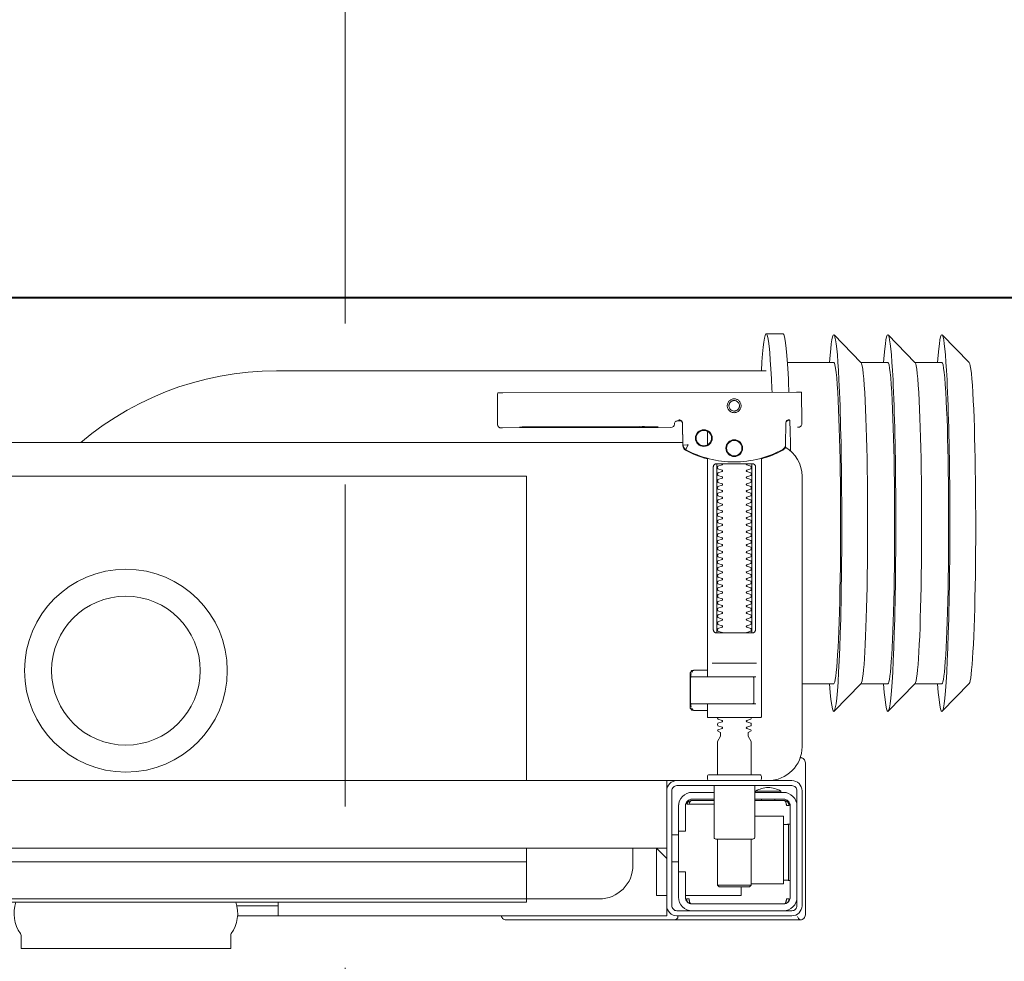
# Model space of a CAD drawing. Header units: metres. Extents: x 7408630 to 15602436, y 5561464 to 13303678.
# Tile 51 of 123: x 7414021 to 7414051, y 5563882 to 5563910. Entities that reach past the tile are written whole.
import ezdxf
from ezdxf.enums import TextEntityAlignment as Align

# ---------------------------------------------------------------- set-up
doc = ezdxf.new("R2010")
doc.units = ezdxf.units.M
doc.header["$MEASUREMENT"] = 0
doc.linetypes.add('CARKOVANA', pattern=[7.5, 5, -2.5])
doc.linetypes.add('HIDDEN2', pattern=[4.7625, 3.175, -1.5875])
for name, color, linetype, lineweight in [('!! 0_Opis_pom', 9, 'Continuous', 13), ('!! 1_OPIS POM NOWE', 140, 'Continuous', 5), ('!! 1_PROJ Sciany', 2, 'Continuous', 40), ('Granica', 112, 'Continuous', 80)]:
    doc.layers.add(name, color=color, linetype=linetype, lineweight=lineweight)
doc.layers.add('!! 1_Wyburzenia', color=252, linetype='CARKOVANA', lineweight=13, true_color=0x696969)
doc.layers.add('!!_@ wypos sanit nd', color=7, linetype='Continuous', lineweight=0, plot=False)
doc.styles.add('ARIAL', font='tahoma.ttf')

# ---------------------------------------------------------------- blocks, each defined once
blk = doc.blocks.new('99400_TOP')
for points in [[(-0.24944, 0.17326), (-0.24147, 0.18145)], [(-0.24136, 0.17331), (-0.23341, 0.17331), (-0.22548, 0.18145)], [(-0.22538, 0.17331), (-0.21743, 0.17331), (-0.2095, 0.18145)], [(-0.18941, 0.18181), (-0.19441, 0.18181)], [(-0.19567, 0.17331), (-0.20939, 0.17331)], [(-0.18941, 0.17081), (-0.04454, 0.17081), (-0.04035, 0.17071), (-0.03616, 0.17042), (-0.032, 0.16993), (-0.02786, 0.16925), (-0.02376, 0.16837), (-0.0197, 0.16731), (-0.0157, 0.16606), (-0.01176, 0.16462), (-0.00789, 0.163), (-0.0041, 0.1612), (-0.0004, 0.15923), (0.0032, 0.15708), (0.00671, 0.15478), (0.0101, 0.1523), (0.01337, 0.14968)], [(-0.19839, 0.16455), (-0.11148, 0.16437)], [(-0.19593, 0.15629), (-0.19608, 0.15629), (-0.19638, 0.15629), (-0.19593, 0.1562), (-0.19577, 0.15614), (-0.19563, 0.15605), (-0.19551, 0.15594), (-0.1954, 0.15581), (-0.19532, 0.15567), (-0.19526, 0.15551), (-0.19523, 0.15535)], [(-0.16479, 0.14865), (-0.16466, 0.1552), (-0.16464, 0.15536), (-0.1646, 0.15551), (-0.16454, 0.15566), (-0.16445, 0.15579), (-0.16435, 0.15591), (-0.16422, 0.15601), (-0.16408, 0.15609), (-0.16394, 0.15614), (-0.16348, 0.15622), (-0.1638, 0.15623), (-0.16395, 0.15623)], [(-0.172, 0.15297), (-0.172, 0.14892)], [(-0.12195, 0.15427), (-0.15195, 0.15433)], [(-0.15195, 0.15423), (-0.12195, 0.15417)], [(0.16493, 0.14968), (-0.16477, 0.14968)], [(-0.172, 0.14497), (-0.172, 0.08036)], [(-0.1852, 0.14236), (-0.1852, 0.09436)], [(-0.1748, 0.09436), (-0.1748, 0.14236)], [(-0.11847, 0.04968), (-0.11847, 0.13968), (0.11153, 0.13968), (0.11153, 0.04968)], [(-0.17342, 0.08436), (-0.18658, 0.08436)], [(-0.172, 0.0823), (-0.17167, 0.08236), (-0.1682, 0.08236), (-0.16809, 0.08236), (-0.16798, 0.08234), (-0.16789, 0.08225), (-0.16779, 0.08224), (-0.16762, 0.08223), (-0.16752, 0.08223), (-0.16741, 0.08221), (-0.1673, 0.08214), (-0.16725, 0.082), (-0.16725, 0.08174), (-0.16711, 0.08172), (-0.16701, 0.08168), (-0.16693, 0.08162), (-0.16687, 0.08148), (-0.16687, 0.07124), (-0.16691, 0.07111), (-0.16701, 0.07103), (-0.16725, 0.07098), (-0.16725, 0.07071), (-0.16728, 0.07061), (-0.16735, 0.07054), (-0.16746, 0.0705), (-0.16762, 0.07049), (-0.16775, 0.07048), (-0.16789, 0.07046), (-0.16797, 0.07039), (-0.16807, 0.07036), (-0.1682, 0.07036), (-0.17167, 0.07036), (-0.172, 0.07041)], [(-0.16829, 0.08235), (-0.16772, 0.08221), (-0.16738, 0.08176)], [(-0.18633, 0.08036), (-0.17526, 0.08036), (-0.17367, 0.08036)], [(-0.16723, 0.08135), (-0.16714, 0.08082), (-0.16713, 0.08055)], [(-0.24944, 0.07835), (-0.24147, 0.07016)], [(-0.24136, 0.07831), (-0.23341, 0.07831), (-0.22548, 0.07016)], [(-0.22538, 0.07831), (-0.21743, 0.07831), (-0.2095, 0.07016)], [(-0.2, 0.07831), (-0.20939, 0.07831)], [(-0.18633, 0.07236), (-0.1855, 0.07236), (-0.18567, 0.07246), (-0.1857, 0.07256)], [(-0.16738, 0.07096), (-0.16772, 0.07051), (-0.16829, 0.07036)], [(-0.16713, 0.07216), (-0.16714, 0.0719), (-0.16723, 0.07137)], [(-0.20001, 0.05638), (-0.19987, 0.05642), (-0.19976, 0.05645), (-0.19962, 0.05647), (-0.19948, 0.05647)], [(-0.20099, 0.05497), (-0.20099, 0.00998)], [(-0.16, 0.04668), (-0.16, 0.04968), (0.16, 0.04968), (0.16, 0.04668)], [(-0.19478, 0.04378), (-0.186, 0.04378)], [(-0.192, 0.04418), (-0.192, 0.04378)], [(-0.188, 0.04418), (-0.188, 0.04378)], [(-0.16664, 0.04268), (-0.16666, 0.04284), (-0.16669, 0.04295), (-0.16672, 0.04306), (-0.16675, 0.04316), (-0.16679, 0.04326), (-0.16683, 0.04337), (-0.16689, 0.04346), (-0.16694, 0.04355), (-0.16701, 0.04363), (-0.1671, 0.0437), (-0.16718, 0.04375), (-0.16728, 0.04378), (-0.16718, 0.04377), (-0.16708, 0.04376), (-0.16696, 0.04373), (-0.16686, 0.0437), (-0.16677, 0.04367), (-0.16666, 0.04362), (-0.16657, 0.04357), (-0.16646, 0.0435), (-0.16636, 0.04342), (-0.16627, 0.04334), (-0.16618, 0.04324), (-0.1661, 0.04314), (-0.16603, 0.04303), (-0.16597, 0.04292), (-0.16592, 0.0428), (-0.16588, 0.04268), (-0.174, 0.04268)], [(-0.174, 0.04378), (-0.16722, 0.04378)], [(-0.16, 0.03368), (-0.16, 0.04568)], [(-0.185, 0.01918), (-0.1945, 0.01918), (-0.1945, 0.03918), (-0.186, 0.03918)], [(-0.19591, 0.03679), (-0.19602, 0.03679), (-0.19616, 0.03679), (-0.19632, 0.03679), (-0.1965, 0.03679)], [(-0.185, 0.03238), (-0.185, 0.01876), (-0.1845, 0.01826), (-0.1755, 0.01826), (-0.175, 0.01876), (-0.175, 0.03238)], [(-0.1615, 0.03368), (-0.1635, 0.03368)], [(0.16, 0.02668), (0.157, 0.02968), (0.16, 0.02968), (-0.16, 0.02968), (-0.157, 0.02968), (-0.16, 0.02668)], [(-0.157, 0.02968), (-0.157, 0.01568), (-0.16, 0.01568)], [(0.10602, 0.02968), (0.10602, 0.0256), (-0.11847, 0.0256)], [(-0.1615, 0.02568), (-0.1635, 0.02568)], [(-0.1965, 0.02017), (-0.19632, 0.02017), (-0.19616, 0.02017), (-0.19602, 0.02017), (-0.19591, 0.02017)], [(-0.175, 0.01876), (-0.185, 0.01876)], [(-0.182, 0.01826), (-0.182, 0.01568), (-0.1655, 0.01568)], [(-0.16636, 0.01353), (-0.16625, 0.01364), (-0.16618, 0.01371), (-0.16612, 0.01379), (-0.16606, 0.01388), (-0.166, 0.01398), (-0.16596, 0.01407), (-0.16592, 0.01417), (-0.16589, 0.01428), (-0.16586, 0.01438), (-0.16584, 0.01449), (-0.16583, 0.01459), (-0.16583, 0.01469), (-0.16593, 0.01468), (-0.16606, 0.01468), (-0.1663, 0.01468), (-0.1664, 0.01468), (-0.16651, 0.01468), (-0.16661, 0.01468), (-0.16661, 0.01458), (-0.16662, 0.01448), (-0.16663, 0.01438), (-0.16664, 0.01428), (-0.16665, 0.01418), (-0.16667, 0.01407), (-0.1667, 0.01397), (-0.16673, 0.01387), (-0.16676, 0.01377), (-0.1668, 0.01366), (-0.16685, 0.01356), (-0.1669, 0.01347), (-0.16697, 0.01338), (-0.16704, 0.01331), (-0.16712, 0.01325), (-0.16725, 0.01318), (-0.19475, 0.01318), (-0.19493, 0.01328), (-0.19501, 0.01336), (-0.19507, 0.01344), (-0.19513, 0.01353), (-0.19518, 0.01363), (-0.19522, 0.01372), (-0.19526, 0.01383), (-0.19529, 0.01393), (-0.19532, 0.01405), (-0.19534, 0.01415), (-0.19536, 0.01425), (-0.19537, 0.01435), (-0.19538, 0.01446), (-0.19538, 0.01458), (-0.19539, 0.01468), (-0.19617, 0.01467), (-0.19616, 0.01456), (-0.19615, 0.01446), (-0.19613, 0.01435), (-0.1961, 0.01425), (-0.19607, 0.01415), (-0.19603, 0.01405), (-0.19598, 0.01395), (-0.19592, 0.01386), (-0.19586, 0.01377), (-0.19579, 0.01369), (-0.19571, 0.01361), (-0.19563, 0.01353)], [(-0.03305, 0.00968), (-0.16, 0.00968), (-0.16, 0.01268)], [(-0.045, 0.00968), (-0.045, 0.01368)], [(-0.045, 0.01268), (-0.03283, 0.01268)]]:
    blk.add_lwpolyline(points)
for points in [[(-0.19989, 0.16454), (-0.19995, 0.15554, 0.009369), (-0.19993, 0.15511), (-0.19991, 0.15494), (-0.19986, 0.15477), (-0.19978, 0.15461), (-0.19968, 0.15447), (-0.19955, 0.15435), (-0.1994, 0.15426), (-0.19924, 0.15419), (-0.19907, 0.15415), (-0.19895, 0.15414), (-0.1988, 0.15414)], [(-0.16412, 0.15607), (-0.16324, 0.15607), (-0.16303, 0.15604), (-0.16282, 0.15598), (-0.16264, 0.15587), (-0.16249, 0.15572), (-0.16236, 0.15555), (-0.16228, 0.15535), (-0.16224, 0.15515, 0.002299), (-0.16224, 0.15503, 0.40455), (-0.16124, 0.15406), (-0.11145, 0.15396), (-0.11127, 0.15396), (-0.11111, 0.15396), (-0.11099, 0.15396), (-0.11083, 0.15397), (-0.11065, 0.15401), (-0.11048, 0.15408), (-0.11033, 0.15418), (-0.1102, 0.1543), (-0.11009, 0.15445), (-0.11001, 0.15461), (-0.10996, 0.15479), (-0.10995, 0.15497), (-0.10997, 0.16396), (-0.10998, 0.16435)], [(-0.19623, 0.15644), (-0.19587, 0.15638), (-0.19555, 0.15617), (-0.19533, 0.15585), (-0.19523, 0.1555), (-0.19513, 0.14894), (-0.19513, 0.14888, 0.265347), (-0.19435, 0.14762, 0.125711), (-0.17997, 0.14391, 0.125711), (-0.16558, 0.14756, 0.26954), (-0.16479, 0.14885), (-0.16467, 0.1554), (-0.16464, 0.15562), (-0.16456, 0.15583), (-0.16444, 0.15601), (-0.16428, 0.15617), (-0.16409, 0.15628), (-0.16388, 0.15635), (-0.16368, 0.15638)], [(-0.19512, 0.14869), (-0.19511, 0.1485), (-0.19509, 0.1484), (-0.19506, 0.1483), (-0.19503, 0.1482), (-0.19498, 0.1481), (-0.19493, 0.148), (-0.19488, 0.14791), (-0.19482, 0.14782), (-0.19475, 0.14774), (-0.19467, 0.14766), (-0.1946, 0.14759), (-0.19451, 0.14753), (-0.19443, 0.14747), (-0.19434, 0.14742), (-0.19358, 0.14701), (-0.19281, 0.14663), (-0.19203, 0.14628), (-0.19124, 0.14594), (-0.19044, 0.14563), (-0.18964, 0.14534), (-0.18882, 0.14507), (-0.188, 0.14483), (-0.188, 0.06856, 0.414214), (-0.1878, 0.06836), (-0.17545, 0.06836), (-0.1722, 0.06836, 0.414214), (-0.172, 0.06856), (-0.172, 0.07236)], [(-0.172, 0.14478), (-0.17117, 0.14502), (-0.17034, 0.14528), (-0.16952, 0.14557), (-0.16871, 0.14588), (-0.16791, 0.14622), (-0.16712, 0.14657), (-0.16635, 0.14695), (-0.16558, 0.14736), (-0.16557, 0.14736, 0.269546), (-0.16479, 0.14865)], [(-0.15993, 0.04968), (-0.17248, 0.04968, 0.405519), (-0.172, 0.05018), (-0.172, 0.05088, 0.414214), (-0.1725, 0.05138), (-0.1875, 0.05138, 0.414214), (-0.188, 0.05088), (-0.188, 0.05018, 0.405519), (-0.18751, 0.04968), (-0.19, 0.04968, -0.414214), (-0.2, 0.05968), (-0.2, 0.13968, -0.266001), (-0.19506, 0.1483)], [(-0.18353, 0.09336, 0.182836), (-0.18364, 0.09345), (-0.18485, 0.09386, 0.050055), (-0.185, 0.09412), (-0.185, 0.0944, 0.050055), (-0.18485, 0.09466), (-0.18364, 0.09507, 0.719897), (-0.18364, 0.09545), (-0.18485, 0.09586, 0.050055), (-0.185, 0.09612), (-0.185, 0.0964, 0.050055), (-0.18485, 0.09666), (-0.18364, 0.09707, 0.719897), (-0.18364, 0.09745), (-0.18485, 0.09786, 0.050055), (-0.185, 0.09812), (-0.185, 0.0984, 0.050055), (-0.18485, 0.09866), (-0.18364, 0.09907, 0.719897), (-0.18364, 0.09945), (-0.18485, 0.09986, 0.050055), (-0.185, 0.10012), (-0.185, 0.1004, 0.050055), (-0.18485, 0.10066), (-0.18364, 0.10107, 0.719897), (-0.18364, 0.10145), (-0.18485, 0.10186, 0.050055), (-0.185, 0.10212), (-0.185, 0.1024, 0.050055), (-0.18485, 0.10266), (-0.18364, 0.10307, 0.719897), (-0.18364, 0.10345), (-0.18485, 0.10386, 0.050055), (-0.185, 0.10412), (-0.185, 0.1044, 0.050055), (-0.18485, 0.10466), (-0.18364, 0.10507, 0.719897), (-0.18364, 0.10545), (-0.18485, 0.10586, 0.050055), (-0.185, 0.10612), (-0.185, 0.1064, 0.050055), (-0.18485, 0.10666), (-0.18364, 0.10707, 0.719897), (-0.18364, 0.10745), (-0.18485, 0.10786, 0.050055), (-0.185, 0.10812), (-0.185, 0.1084, 0.050055), (-0.18485, 0.10866), (-0.18364, 0.10907, 0.719897), (-0.18364, 0.10945), (-0.18485, 0.10986, 0.050055), (-0.185, 0.11012), (-0.185, 0.1104, 0.050055), (-0.18485, 0.11066), (-0.18364, 0.11107, 0.719897), (-0.18364, 0.11145), (-0.18485, 0.11186, 0.050055), (-0.185, 0.11212), (-0.185, 0.1124, 0.050055), (-0.18485, 0.11266), (-0.18364, 0.11307, 0.719897), (-0.18364, 0.11345), (-0.18485, 0.11386, 0.050055), (-0.185, 0.11412), (-0.185, 0.1144, 0.050055), (-0.18485, 0.11466), (-0.18364, 0.11507, 0.719897), (-0.18364, 0.11545), (-0.18485, 0.11586, 0.050055), (-0.185, 0.11612), (-0.185, 0.1164, 0.050055), (-0.18485, 0.11666), (-0.18364, 0.11707, 0.719897), (-0.18364, 0.11745), (-0.18485, 0.11786, 0.050055), (-0.185, 0.11812), (-0.185, 0.1184, 0.050055), (-0.18485, 0.11866), (-0.18364, 0.11907, 0.719897), (-0.18364, 0.11945), (-0.18485, 0.11986, 0.050055), (-0.185, 0.12012), (-0.185, 0.1204, 0.050055), (-0.18485, 0.12066), (-0.18364, 0.12107, 0.719897), (-0.18364, 0.12145), (-0.18485, 0.12186, 0.050055), (-0.185, 0.12212), (-0.185, 0.1224, 0.050055), (-0.18485, 0.12266), (-0.18364, 0.12307, 0.719897), (-0.18364, 0.12345), (-0.18485, 0.12386, 0.050055), (-0.185, 0.12412), (-0.185, 0.1244, 0.050055), (-0.18485, 0.12466), (-0.18364, 0.12507, 0.719897), (-0.18364, 0.12545), (-0.18485, 0.12586, 0.050055), (-0.185, 0.12612), (-0.185, 0.1264, 0.050055), (-0.18485, 0.12666), (-0.18364, 0.12707, 0.719897), (-0.18364, 0.12745), (-0.18485, 0.12786, 0.050055), (-0.185, 0.12812), (-0.185, 0.1284, 0.050055), (-0.18485, 0.12866), (-0.18364, 0.12907, 0.719897), (-0.18364, 0.12945), (-0.18485, 0.12986, 0.050055), (-0.185, 0.13012), (-0.185, 0.1304, 0.050055), (-0.18485, 0.13066), (-0.18364, 0.13107, 0.719897), (-0.18364, 0.13145), (-0.18485, 0.13186, 0.050055), (-0.185, 0.13212), (-0.185, 0.1324, 0.050055), (-0.18485, 0.13266), (-0.18364, 0.13307, 0.719897), (-0.18364, 0.13345), (-0.18485, 0.13386, 0.050055), (-0.185, 0.13412), (-0.185, 0.1344, 0.050055), (-0.18485, 0.13466), (-0.18364, 0.13507, 0.719897), (-0.18364, 0.13545), (-0.18485, 0.13586, 0.050055), (-0.185, 0.13612), (-0.185, 0.1364, 0.050055), (-0.18485, 0.13666), (-0.18364, 0.13707, 0.719897), (-0.18364, 0.13745), (-0.18485, 0.13786, 0.050055), (-0.185, 0.13812), (-0.185, 0.1384, 0.050055), (-0.18485, 0.13866), (-0.18364, 0.13907, 0.719897), (-0.18364, 0.13945), (-0.18485, 0.13986, 0.050055), (-0.185, 0.14012), (-0.185, 0.1404, 0.050055), (-0.18485, 0.14066), (-0.18364, 0.14107, 0.719897), (-0.18364, 0.14145), (-0.18485, 0.14186, 0.050055), (-0.185, 0.14212), (-0.185, 0.1424, 0.050055), (-0.18485, 0.14266), (-0.18364, 0.14307, 0.474594), (-0.18353, 0.14336)], [(-0.17647, 0.14336, 0.474594), (-0.17636, 0.14307), (-0.17514, 0.14266, 0.050055), (-0.175, 0.1424), (-0.175, 0.14212, 0.050055), (-0.17514, 0.14186), (-0.17636, 0.14145, 0.719897), (-0.17636, 0.14107), (-0.17514, 0.14066, 0.050055), (-0.175, 0.1404), (-0.175, 0.14012, 0.050055), (-0.17514, 0.13986), (-0.17636, 0.13945, 0.719897), (-0.17636, 0.13907), (-0.17514, 0.13866, 0.050055), (-0.175, 0.1384), (-0.175, 0.13812, 0.050055), (-0.17514, 0.13786), (-0.17636, 0.13745, 0.719897), (-0.17636, 0.13707), (-0.17514, 0.13666, 0.050055), (-0.175, 0.1364), (-0.175, 0.13612, 0.050055), (-0.17514, 0.13586), (-0.17636, 0.13545, 0.719897), (-0.17636, 0.13507), (-0.17514, 0.13466, 0.050055), (-0.175, 0.1344), (-0.175, 0.13412, 0.050055), (-0.17514, 0.13386), (-0.17636, 0.13345, 0.719897), (-0.17636, 0.13307), (-0.17514, 0.13266, 0.050055), (-0.175, 0.1324), (-0.175, 0.13212, 0.050055), (-0.17514, 0.13186), (-0.17636, 0.13145, 0.719897), (-0.17636, 0.13107), (-0.17514, 0.13066, 0.050055), (-0.175, 0.1304), (-0.175, 0.13012, 0.050055), (-0.17514, 0.12986), (-0.17636, 0.12945, 0.719897), (-0.17636, 0.12907), (-0.17514, 0.12866, 0.050055), (-0.175, 0.1284), (-0.175, 0.12812, 0.050055), (-0.17514, 0.12786), (-0.17636, 0.12745, 0.719897), (-0.17636, 0.12707), (-0.17514, 0.12666, 0.050055), (-0.175, 0.1264), (-0.175, 0.12612, 0.050055), (-0.17514, 0.12586), (-0.17636, 0.12545, 0.719897), (-0.17636, 0.12507), (-0.17514, 0.12466, 0.050055), (-0.175, 0.1244), (-0.175, 0.12412, 0.050055), (-0.17514, 0.12386), (-0.17636, 0.12345, 0.719897), (-0.17636, 0.12307), (-0.17514, 0.12266, 0.050055), (-0.175, 0.1224), (-0.175, 0.12212, 0.050055), (-0.17514, 0.12186), (-0.17636, 0.12145, 0.719897), (-0.17636, 0.12107), (-0.17514, 0.12066, 0.050055), (-0.175, 0.1204), (-0.175, 0.12012, 0.050055), (-0.17514, 0.11986), (-0.17636, 0.11945, 0.719897), (-0.17636, 0.11907), (-0.17514, 0.11866, 0.050055), (-0.175, 0.1184), (-0.175, 0.11812, 0.050055), (-0.17514, 0.11786), (-0.17636, 0.11745, 0.719897), (-0.17636, 0.11707), (-0.17514, 0.11666, 0.050055), (-0.175, 0.1164), (-0.175, 0.11612, 0.050055), (-0.17514, 0.11586), (-0.17636, 0.11545, 0.719897), (-0.17636, 0.11507), (-0.17514, 0.11466, 0.050055), (-0.175, 0.1144), (-0.175, 0.11412, 0.050055), (-0.17514, 0.11386), (-0.17636, 0.11345, 0.719897), (-0.17636, 0.11307), (-0.17514, 0.11266, 0.050055), (-0.175, 0.1124), (-0.175, 0.11212, 0.050055), (-0.17514, 0.11186), (-0.17636, 0.11145, 0.719897), (-0.17636, 0.11107), (-0.17514, 0.11066, 0.050055), (-0.175, 0.1104), (-0.175, 0.11012, 0.050055), (-0.17514, 0.10986), (-0.17636, 0.10945, 0.719897), (-0.17636, 0.10907), (-0.17514, 0.10866, 0.050055), (-0.175, 0.1084), (-0.175, 0.10812, 0.050055), (-0.17514, 0.10786), (-0.17636, 0.10745, 0.719897), (-0.17636, 0.10707), (-0.17514, 0.10666, 0.050055), (-0.175, 0.1064), (-0.175, 0.10612, 0.050055), (-0.17514, 0.10586), (-0.17636, 0.10545, 0.719897), (-0.17636, 0.10507), (-0.17514, 0.10466, 0.050055), (-0.175, 0.1044), (-0.175, 0.10412, 0.050055), (-0.17514, 0.10386), (-0.17636, 0.10345, 0.719897), (-0.17636, 0.10307), (-0.17514, 0.10266, 0.050055), (-0.175, 0.1024), (-0.175, 0.10212, 0.050055), (-0.17514, 0.10186), (-0.17636, 0.10145, 0.719897), (-0.17636, 0.10107), (-0.17514, 0.10066, 0.050055), (-0.175, 0.1004), (-0.175, 0.10012, 0.050055), (-0.17514, 0.09986), (-0.17636, 0.09945, 0.719897), (-0.17636, 0.09907), (-0.17514, 0.09866, 0.050055), (-0.175, 0.0984), (-0.175, 0.09812, 0.050055), (-0.17514, 0.09786), (-0.17636, 0.09745, 0.719897), (-0.17636, 0.09707), (-0.17514, 0.09666, 0.050055), (-0.175, 0.0964), (-0.175, 0.09612, 0.050055), (-0.17514, 0.09586), (-0.17636, 0.09545, 0.719897), (-0.17636, 0.09507), (-0.17514, 0.09466, 0.050055), (-0.175, 0.0944), (-0.175, 0.09412, 0.050055), (-0.17514, 0.09386), (-0.17636, 0.09345, 0.182836), (-0.17647, 0.09336)], [(-0.1857, 0.08016), (-0.1857, 0.07256), (-0.1857, 0.08016), (-0.18567, 0.08026), (-0.18559, 0.08034), (-0.17695, 0.08036), (-0.16725, 0.08036, -0.414214), (-0.16705, 0.08016), (-0.16705, 0.07256, -0.414214), (-0.16725, 0.07236), (-0.18543, 0.07236), (-0.18553, 0.0724), (-0.18559, 0.07256)], [(-0.185, 0.06836), (-0.185, 0.06812, -0.050055), (-0.18485, 0.06786), (-0.18364, 0.06745, -0.719897), (-0.18364, 0.06707), (-0.18485, 0.06666, -0.050055), (-0.185, 0.0664), (-0.185, 0.06612, -0.050055), (-0.18485, 0.06586), (-0.18364, 0.06545, -0.719897), (-0.18364, 0.06507), (-0.18485, 0.06466, -0.050055), (-0.185, 0.0644), (-0.1841, 0.06388), (-0.1841, 0.06282), (-0.185, 0.06126), (-0.185, 0.05138)], [(-0.175, 0.06836), (-0.175, 0.06812, 0.050055), (-0.17514, 0.06786), (-0.17636, 0.06745, 0.719897), (-0.17636, 0.06707), (-0.17514, 0.06666, 0.050055), (-0.175, 0.0664), (-0.175, 0.06612, 0.050055), (-0.17514, 0.06586), (-0.17636, 0.06545, 0.719897), (-0.17636, 0.06507), (-0.17514, 0.06466, 0.050055), (-0.175, 0.0644), (-0.1759, 0.06388), (-0.1759, 0.06282), (-0.175, 0.06126), (-0.175, 0.05138)], [(-0.20011, 0.05634, 0.091301), (-0.20055, 0.05604, 0.198909), (-0.20099, 0.05497)], [(-0.19944, 0.0564, 0.170835), (-0.20011, 0.05634)], [(-0.18625, 0.04656, 0.119096), (-0.19, 0.04764, 0.119096), (-0.19375, 0.04656)], [(-0.186, 0.04818), (-0.186, 0.03288, 0.414214), (-0.1855, 0.03238), (-0.1745, 0.03238, 0.414214), (-0.174, 0.03288), (-0.174, 0.04818)], [(-0.1985, 0.04218, -0.414214), (-0.1945, 0.04618), (-0.18625, 0.04618), (-0.18625, 0.04656), (-0.19375, 0.04656), (-0.19375, 0.04618)], [(-0.186, 0.04418), (-0.1945, 0.04418, 0.414214), (-0.1965, 0.04218), (-0.1965, 0.01518, 0.414214), (-0.1945, 0.01318), (-0.1675, 0.01318, 0.414214), (-0.1655, 0.01518), (-0.1655, 0.02268), (-0.1635, 0.02268), (-0.1635, 0.04218)], [(-0.174, 0.04618), (-0.1675, 0.04618, -0.414214), (-0.1635, 0.04218), (-0.16353, 0.04268)], [(-0.1635, 0.03468), (-0.1655, 0.03468), (-0.1655, 0.04218, 0.414214), (-0.1675, 0.04418), (-0.174, 0.04418)], [(-0.1945, 0.02025), (-0.19515, 0.02024), (-0.19542, 0.02024), (-0.1956, 0.02024), (-0.19567, 0.02024, 0.116465), (-0.19589, 0.02018), (-0.19601, 0.02013), (-0.19601, 0.03683), (-0.19589, 0.03678, 0.116465), (-0.19567, 0.03672), (-0.19542, 0.03672), (-0.19515, 0.03672), (-0.1945, 0.03671)], [(-0.15, 0.02968), (-0.15, 0.02468, 0.414214), (-0.14, 0.01468), (-0.11847, 0.01468), (-0.11847, 0.02968)], [(-0.1675, 0.01118, 0.414214), (-0.1635, 0.01518), (-0.1635, 0.02268)], [(-0.1985, 0.01518, 0.414214), (-0.1945, 0.01118)], [(-0.04, 0.01368), (-0.03255, 0.01368, 0.236962), (-0.03118, 0.00443, -0.154353), (-0.031, 0.00386), (-0.031, 0), (0.031, 0), (0.031, 0.00386, -0.154353), (0.03118, 0.00443, 0.236962), (0.03256, 0.01368), (0.04, 0.01368)], [(-0.20099, 0.00998, 0.198909), (-0.20055, 0.00892, 0.091301), (-0.20011, 0.00862)], [(-0.16237, 0.00849), (-0.16249, 0.00849), (-0.16269, 0.00849), (-0.16294, 0.00849), (-0.16323, 0.00849), (-0.16357, 0.00849), (-0.16393, 0.00849), (-0.16428, 0.00849), (-0.19771, 0.00849), (-0.19841, 0.00849), (-0.19903, 0.00849), (-0.19948, 0.00849), (-0.19961, 0.00849), (-0.19973, 0.00851), (-0.19984, 0.00853), (-0.20003, 0.00859, 0.517033), (-0.1987, 0.00952)], [(-0.1633, 0.00948, 0.412536), (-0.1623, 0.00848), (-0.1125, 0.00848), (-0.11221, 0.00851), (-0.11193, 0.0086), (-0.11168, 0.00873), (-0.11145, 0.00892), (-0.11126, 0.00914), (-0.11112, 0.0094), (-0.11104, 0.00968)]]:
    blk.add_lwpolyline(points, format="xyb")
for points in [[(-0.17994, 0.16256), (-0.17974, 0.16255), (-0.17954, 0.16252), (-0.17934, 0.16247), (-0.17915, 0.1624), (-0.17897, 0.16231), (-0.1788, 0.16221), (-0.17864, 0.16209), (-0.17849, 0.16196), (-0.17836, 0.16181), (-0.17824, 0.16165), (-0.17813, 0.16147), (-0.17805, 0.16129), (-0.17798, 0.1611), (-0.17793, 0.16091), (-0.1779, 0.16071), (-0.17789, 0.16051), (-0.1779, 0.16031), (-0.17793, 0.16011), (-0.17798, 0.15991), (-0.17805, 0.15972), (-0.17814, 0.15954), (-0.17824, 0.15937), (-0.17836, 0.15921), (-0.1785, 0.15906), (-0.17865, 0.15893), (-0.17881, 0.15881), (-0.17898, 0.1587), (-0.17916, 0.15862), (-0.17935, 0.15855), (-0.17955, 0.1585), (-0.17975, 0.15847), (-0.17995, 0.15846), (-0.18015, 0.15847), (-0.18035, 0.1585), (-0.18054, 0.15855), (-0.18073, 0.15862), (-0.18091, 0.15871), (-0.18108, 0.15881), (-0.18124, 0.15893), (-0.18139, 0.15907), (-0.18153, 0.15922), (-0.18165, 0.15938), (-0.18175, 0.15955), (-0.18184, 0.15973), (-0.1819, 0.15992), (-0.18195, 0.16012), (-0.18198, 0.16031), (-0.18199, 0.16052), (-0.18198, 0.16072), (-0.18195, 0.16091), (-0.1819, 0.16111), (-0.18183, 0.1613), (-0.18175, 0.16148), (-0.18164, 0.16165), (-0.18152, 0.16181), (-0.18139, 0.16196), (-0.18124, 0.1621), (-0.18108, 0.16222), (-0.1809, 0.16232), (-0.18072, 0.1624), (-0.18053, 0.16247), (-0.18034, 0.16252), (-0.18014, 0.16255)], [(-0.17994, 0.16205), (-0.17979, 0.16205), (-0.17964, 0.16202), (-0.17949, 0.16199), (-0.17935, 0.16194), (-0.17921, 0.16187), (-0.17908, 0.16179), (-0.17896, 0.1617), (-0.17884, 0.1616), (-0.17874, 0.16149), (-0.17865, 0.16136), (-0.17857, 0.16123), (-0.17851, 0.1611), (-0.17846, 0.16095), (-0.17842, 0.1608), (-0.1784, 0.16065), (-0.17839, 0.1605), (-0.1784, 0.16035), (-0.17842, 0.1602), (-0.17846, 0.16005), (-0.17851, 0.15991), (-0.17858, 0.15977), (-0.17866, 0.15964), (-0.17875, 0.15952), (-0.17885, 0.15941), (-0.17896, 0.1593), (-0.17908, 0.15921), (-0.17921, 0.15914), (-0.17935, 0.15907), (-0.1795, 0.15902), (-0.17964, 0.15898), (-0.17979, 0.15896), (-0.17995, 0.15895), (-0.1801, 0.15896), (-0.18025, 0.15899), (-0.18039, 0.15902), (-0.18054, 0.15907), (-0.18067, 0.15914), (-0.18081, 0.15922), (-0.18093, 0.15931), (-0.18104, 0.15941), (-0.18114, 0.15952), (-0.18123, 0.15965), (-0.18131, 0.15978), (-0.18138, 0.15991), (-0.18143, 0.16006), (-0.18146, 0.16021), (-0.18148, 0.16036), (-0.18149, 0.16051), (-0.18148, 0.16066), (-0.18146, 0.16081), (-0.18142, 0.16096), (-0.18137, 0.1611), (-0.18131, 0.16124), (-0.18123, 0.16137), (-0.18114, 0.16149), (-0.18104, 0.1616), (-0.18092, 0.1617), (-0.1808, 0.1618), (-0.18067, 0.16187), (-0.18053, 0.16194), (-0.18039, 0.16199), (-0.18024, 0.16203), (-0.18009, 0.16205)], [(-0.17471, 0.14336), (-0.17462, 0.14336), (-0.17454, 0.14335), (-0.17445, 0.14333), (-0.17436, 0.14331), (-0.17428, 0.14327), (-0.1742, 0.14323), (-0.17413, 0.14318), (-0.17406, 0.14313), (-0.174, 0.14306), (-0.17394, 0.14299), (-0.17389, 0.1429), (-0.17384, 0.1428), (-0.1738, 0.1427), (-0.17378, 0.14259), (-0.17376, 0.14247), (-0.17375, 0.14236), (-0.17375, 0.09436), (-0.17376, 0.09424), (-0.17378, 0.09413), (-0.1738, 0.09402), (-0.17384, 0.09391), (-0.17389, 0.09382), (-0.17394, 0.09373), (-0.174, 0.09366), (-0.17406, 0.09359), (-0.17413, 0.09353), (-0.1742, 0.09349), (-0.17428, 0.09344), (-0.17436, 0.09341), (-0.17445, 0.09339), (-0.17454, 0.09337), (-0.17462, 0.09336), (-0.17471, 0.09336), (-0.18529, 0.09336), (-0.18538, 0.09336), (-0.18546, 0.09337), (-0.18555, 0.09339), (-0.18564, 0.09341), (-0.18572, 0.09344), (-0.1858, 0.09349), (-0.18587, 0.09353), (-0.18594, 0.09359), (-0.186, 0.09366), (-0.18606, 0.09373), (-0.18611, 0.09382), (-0.18616, 0.09391), (-0.1862, 0.09402), (-0.18622, 0.09413), (-0.18624, 0.09424), (-0.18624, 0.09436), (-0.18624, 0.14236), (-0.18624, 0.14247), (-0.18622, 0.14259), (-0.1862, 0.1427), (-0.18616, 0.1428), (-0.18611, 0.1429), (-0.18606, 0.14299), (-0.186, 0.14306), (-0.18594, 0.14313), (-0.18587, 0.14318), (-0.1858, 0.14323), (-0.18572, 0.14327), (-0.18564, 0.14331), (-0.18555, 0.14333), (-0.18546, 0.14335), (-0.18538, 0.14336), (-0.18529, 0.14336)], [(-0.19467, 0.04378), (-0.19466, 0.04378), (-0.19466, 0.04378), (-0.19466, 0.04378), (-0.19466, 0.04378), (-0.19466, 0.04378), (-0.19466, 0.04378), (-0.19466, 0.04378), (-0.19466, 0.04378), (-0.19466, 0.04378), (-0.19466, 0.04378), (-0.19466, 0.04378), (-0.19466, 0.04378), (-0.19466, 0.04378), (-0.19466, 0.04378), (-0.19466, 0.04378), (-0.19466, 0.04378), (-0.19467, 0.04378), (-0.19467, 0.04378), (-0.19467, 0.04378), (-0.19467, 0.04378), (-0.19468, 0.04378), (-0.19468, 0.04378), (-0.19469, 0.04378), (-0.1947, 0.04378), (-0.1947, 0.04378), (-0.19471, 0.04378), (-0.19471, 0.04378), (-0.19471, 0.04378), (-0.19471, 0.04378), (-0.19472, 0.04378), (-0.19472, 0.04378), (-0.19472, 0.04377), (-0.19472, 0.04377), (-0.19473, 0.04377), (-0.19473, 0.04377), (-0.19473, 0.04377), (-0.19473, 0.04377), (-0.19473, 0.04377), (-0.19473, 0.04377), (-0.19474, 0.04377), (-0.19474, 0.04377), (-0.19474, 0.04377), (-0.19474, 0.04377), (-0.19474, 0.04377), (-0.19475, 0.04377), (-0.19475, 0.04377), (-0.19475, 0.04377), (-0.19475, 0.04377), (-0.19476, 0.04377), (-0.19476, 0.04377), (-0.19476, 0.04377), (-0.19477, 0.04376), (-0.19477, 0.04376), (-0.19477, 0.04376), (-0.19478, 0.04376), (-0.19479, 0.04376), (-0.19479, 0.04376), (-0.1948, 0.04375), (-0.19481, 0.04375), (-0.19481, 0.04375), (-0.19482, 0.04374), (-0.19483, 0.04374), (-0.19483, 0.04374), (-0.19484, 0.04373), (-0.19485, 0.04373), (-0.19485, 0.04373), (-0.19486, 0.04372), (-0.19487, 0.04372), (-0.19488, 0.04371), (-0.19488, 0.04371), (-0.19489, 0.0437), (-0.1949, 0.0437), (-0.1949, 0.04369), (-0.19491, 0.04369), (-0.19492, 0.04368), (-0.19493, 0.04368), (-0.19493, 0.04367), (-0.19494, 0.04367), (-0.19495, 0.04366), (-0.19495, 0.04366), (-0.19496, 0.04365), (-0.19497, 0.04364), (-0.19497, 0.04364), (-0.19498, 0.04363), (-0.19499, 0.04362), (-0.19499, 0.04362), (-0.195, 0.04361), (-0.19501, 0.0436), (-0.19501, 0.04359), (-0.19502, 0.04359), (-0.19503, 0.04358), (-0.19503, 0.04357), (-0.19504, 0.04356), (-0.19504, 0.04356), (-0.19505, 0.04355), (-0.19506, 0.04354), (-0.19506, 0.04353), (-0.19507, 0.04352), (-0.19508, 0.04351), (-0.19508, 0.0435), (-0.19509, 0.04349), (-0.19509, 0.04349), (-0.1951, 0.04348), (-0.19511, 0.04347), (-0.19511, 0.04346), (-0.19512, 0.04345), (-0.19512, 0.04344), (-0.19513, 0.04343), (-0.19513, 0.04342), (-0.19514, 0.04341), (-0.19515, 0.0434), (-0.19515, 0.04339), (-0.19516, 0.04338), (-0.19516, 0.04337), (-0.19517, 0.04336), (-0.19517, 0.04334), (-0.19518, 0.04333), (-0.19518, 0.04332), (-0.19519, 0.04331), (-0.19519, 0.0433), (-0.1952, 0.04329), (-0.1952, 0.04328), (-0.19521, 0.04327), (-0.19521, 0.04325), (-0.19522, 0.04324), (-0.19522, 0.04323), (-0.19523, 0.04322), (-0.19523, 0.04321), (-0.19524, 0.04319), (-0.19524, 0.04318), (-0.19525, 0.04317), (-0.19525, 0.04316), (-0.19526, 0.04313), (-0.19527, 0.04311), (-0.19527, 0.04308), (-0.19528, 0.04306), (-0.19529, 0.04303), (-0.1953, 0.043), (-0.1953, 0.04298), (-0.19531, 0.04295), (-0.19532, 0.04292), (-0.19532, 0.0429), (-0.19533, 0.04287), (-0.19533, 0.04285), (-0.19534, 0.04282), (-0.19534, 0.04279), (-0.19535, 0.04277), (-0.19535, 0.04274), (-0.19536, 0.04271), (-0.19536, 0.04269), (-0.19536, 0.04266), (-0.19537, 0.04263), (-0.19537, 0.04261), (-0.19537, 0.04258), (-0.19537, 0.04257), (-0.19537, 0.04256), (-0.19537, 0.04255), (-0.19537, 0.04255), (-0.19537, 0.04254), (-0.19538, 0.04253), (-0.19538, 0.04253), (-0.19538, 0.04252), (-0.19538, 0.04252), (-0.19538, 0.04251), (-0.19538, 0.04251), (-0.19538, 0.0425), (-0.19538, 0.04249), (-0.19538, 0.04249), (-0.19538, 0.04248), (-0.19538, 0.04248), (-0.19538, 0.04248), (-0.19538, 0.04247), (-0.19538, 0.04247), (-0.19538, 0.04246), (-0.19538, 0.04246), (-0.19538, 0.04246), (-0.19538, 0.04245), (-0.19538, 0.04245), (-0.19538, 0.04245), (-0.19538, 0.04244), (-0.19538, 0.04244), (-0.19538, 0.04244), (-0.19538, 0.04244), (-0.19538, 0.04243), (-0.19538, 0.04243), (-0.19538, 0.04243), (-0.19538, 0.04242), (-0.19538, 0.04242), (-0.19538, 0.04241), (-0.19538, 0.04241), (-0.19538, 0.0424), (-0.19538, 0.0424), (-0.19538, 0.04239), (-0.19538, 0.04239), (-0.19538, 0.04239), (-0.19538, 0.04238), (-0.19538, 0.04238), (-0.19538, 0.04237), (-0.19538, 0.04237), (-0.19538, 0.04236), (-0.19538, 0.04236), (-0.19538, 0.04235), (-0.19538, 0.04235), (-0.19538, 0.04234), (-0.19538, 0.04234), (-0.19538, 0.04234), (-0.19538, 0.04233), (-0.19538, 0.04232), (-0.19538, 0.04232), (-0.19538, 0.04231), (-0.19538, 0.04231), (-0.19538, 0.04231), (-0.19538, 0.0423), (-0.19538, 0.0423), (-0.19538, 0.04229), (-0.19538, 0.04229), (-0.19538, 0.04229), (-0.19538, 0.04229), (-0.19538, 0.04228), (-0.19538, 0.04228), (-0.19538, 0.04228), (-0.19538, 0.04228), (-0.19539, 0.04228), (-0.19539, 0.04228), (-0.19539, 0.04228), (-0.19539, 0.04227), (-0.19539, 0.04227), (-0.1954, 0.04227), (-0.1954, 0.04227), (-0.1954, 0.04227), (-0.1954, 0.04227), (-0.19541, 0.04227), (-0.19541, 0.04227), (-0.19542, 0.04227), (-0.19542, 0.04227), (-0.19543, 0.04228), (-0.19544, 0.04228), (-0.19545, 0.04228), (-0.19545, 0.04228), (-0.19546, 0.04228), (-0.19546, 0.04228), (-0.19546, 0.04228), (-0.19547, 0.04228), (-0.19548, 0.04228), (-0.19549, 0.04228), (-0.19549, 0.04228), (-0.1955, 0.04228), (-0.19551, 0.04228), (-0.19552, 0.04228), (-0.19553, 0.04228), (-0.19554, 0.04228), (-0.19555, 0.04228), (-0.19556, 0.04228), (-0.19557, 0.04228), (-0.19558, 0.04228), (-0.19559, 0.04228), (-0.19561, 0.04228), (-0.19563, 0.04228), (-0.19565, 0.04228), (-0.19568, 0.04228), (-0.1957, 0.04228), (-0.19574, 0.04228), (-0.19576, 0.04228), (-0.19578, 0.04228), (-0.19595, 0.04228), (-0.19596, 0.04228), (-0.19598, 0.04228), (-0.19599, 0.04228), (-0.196, 0.04228), (-0.19602, 0.04228), (-0.19603, 0.04228), (-0.19604, 0.04228), (-0.19605, 0.04228), (-0.19606, 0.04228), (-0.19607, 0.04228), (-0.19608, 0.04228), (-0.19609, 0.04228), (-0.1961, 0.04228), (-0.19611, 0.04228), (-0.19612, 0.04228), (-0.19613, 0.04229), (-0.19613, 0.04229), (-0.19614, 0.04229), (-0.19614, 0.04229), (-0.19615, 0.04229), (-0.19615, 0.04229), (-0.19615, 0.04229), (-0.19615, 0.04229), (-0.19616, 0.04229), (-0.19616, 0.04229), (-0.19616, 0.04228), (-0.19616, 0.04228), (-0.19616, 0.04228), (-0.19616, 0.04228), (-0.19616, 0.04228), (-0.19616, 0.04228), (-0.19616, 0.04227), (-0.19616, 0.04227), (-0.19616, 0.04227), (-0.19617, 0.04227), (-0.19617, 0.04227), (-0.19617, 0.04227), (-0.19617, 0.04227), (-0.19617, 0.04227), (-0.19617, 0.04227), (-0.19617, 0.04227), (-0.19617, 0.04228), (-0.19617, 0.04228), (-0.19617, 0.04228), (-0.19617, 0.04229), (-0.19617, 0.04229), (-0.19617, 0.04229), (-0.19617, 0.0423), (-0.19617, 0.04231), (-0.19617, 0.04232), (-0.19617, 0.04233), (-0.19617, 0.04234), (-0.19616, 0.04234), (-0.19616, 0.04234), (-0.19616, 0.04235), (-0.19616, 0.04235), (-0.19616, 0.04236), (-0.19616, 0.04236), (-0.19616, 0.04237), (-0.19616, 0.04238), (-0.19616, 0.04239), (-0.19616, 0.04239), (-0.19616, 0.0424), (-0.19616, 0.0424), (-0.19616, 0.04241), (-0.19616, 0.04241), (-0.19616, 0.04241), (-0.19616, 0.04242), (-0.19616, 0.04242), (-0.19616, 0.04243), (-0.19616, 0.04243), (-0.19616, 0.04244), (-0.19616, 0.04244), (-0.19616, 0.04245), (-0.19616, 0.04245), (-0.19616, 0.04246), (-0.19616, 0.04246), (-0.19615, 0.04246), (-0.19615, 0.04246), (-0.19615, 0.04247), (-0.19615, 0.04247), (-0.19615, 0.04248), (-0.19615, 0.04248), (-0.19615, 0.04248), (-0.19615, 0.04249), (-0.19615, 0.04249), (-0.19615, 0.0425), (-0.19615, 0.04251), (-0.19615, 0.04251), (-0.19615, 0.04252), (-0.19615, 0.04252), (-0.19614, 0.04253), (-0.19614, 0.04254), (-0.19614, 0.04254), (-0.19614, 0.04255), (-0.19614, 0.04256), (-0.19614, 0.04256), (-0.19614, 0.04257), (-0.19614, 0.04258), (-0.19613, 0.04259), (-0.19613, 0.0426), (-0.19613, 0.0426), (-0.19613, 0.04261), (-0.19612, 0.04263), (-0.19612, 0.04264), (-0.19612, 0.04266), (-0.19611, 0.04268), (-0.19611, 0.04269), (-0.1961, 0.04271), (-0.1961, 0.04273), (-0.19609, 0.04274), (-0.19609, 0.04276), (-0.19608, 0.04277), (-0.19608, 0.04279), (-0.19607, 0.04281), (-0.19606, 0.04282), (-0.19606, 0.04284), (-0.19605, 0.04285), (-0.19605, 0.04287), (-0.19604, 0.04288), (-0.19603, 0.0429), (-0.19602, 0.04291), (-0.19602, 0.04293), (-0.19601, 0.04295), (-0.196, 0.04296), (-0.19599, 0.04298), (-0.19599, 0.04299), (-0.19598, 0.043), (-0.19597, 0.04302), (-0.19596, 0.04303), (-0.19595, 0.04305), (-0.19595, 0.04306), (-0.19594, 0.04308), (-0.19593, 0.04309), (-0.19592, 0.04311), (-0.19591, 0.04312), (-0.1959, 0.04313), (-0.19589, 0.04315), (-0.19588, 0.04316), (-0.19587, 0.04317), (-0.19586, 0.04319), (-0.19585, 0.0432), (-0.19584, 0.04321), (-0.19583, 0.04323), (-0.19582, 0.04324), (-0.19581, 0.04325), (-0.1958, 0.04327), (-0.19578, 0.04328), (-0.19577, 0.04329), (-0.19576, 0.0433), (-0.19575, 0.04332), (-0.19574, 0.04333), (-0.19573, 0.04334), (-0.19571, 0.04335), (-0.1957, 0.04336), (-0.19569, 0.04338), (-0.19568, 0.04339), (-0.19567, 0.0434), (-0.19565, 0.04341), (-0.19564, 0.04342), (-0.19563, 0.04343), (-0.19561, 0.04344), (-0.1956, 0.04345), (-0.19559, 0.04346), (-0.19557, 0.04347), (-0.19556, 0.04348), (-0.19555, 0.04349), (-0.19553, 0.0435), (-0.19552, 0.04351), (-0.19551, 0.04352), (-0.19549, 0.04353), (-0.19548, 0.04354), (-0.19546, 0.04355), (-0.19545, 0.04356), (-0.19543, 0.04357), (-0.19542, 0.04358), (-0.19541, 0.04358), (-0.19539, 0.04359), (-0.19538, 0.0436), (-0.19536, 0.04361), (-0.19535, 0.04362), (-0.19533, 0.04362), (-0.19532, 0.04363), (-0.1953, 0.04364), (-0.19529, 0.04365), (-0.19527, 0.04365), (-0.19525, 0.04366), (-0.19524, 0.04367), (-0.19522, 0.04367), (-0.19521, 0.04368), (-0.19519, 0.04368), (-0.19518, 0.04369), (-0.19516, 0.0437), (-0.19514, 0.0437), (-0.19513, 0.04371), (-0.19511, 0.04371), (-0.1951, 0.04372), (-0.19508, 0.04372), (-0.19506, 0.04373), (-0.19505, 0.04373), (-0.19503, 0.04373), (-0.19501, 0.04374), (-0.195, 0.04374), (-0.19498, 0.04375), (-0.19496, 0.04375), (-0.19495, 0.04375), (-0.19493, 0.04376), (-0.19491, 0.04376), (-0.19491, 0.04376), (-0.1949, 0.04376), (-0.19489, 0.04376), (-0.19488, 0.04376), (-0.19487, 0.04377), (-0.19486, 0.04377), (-0.19485, 0.04377), (-0.19483, 0.04377), (-0.19482, 0.04377), (-0.19481, 0.04377), (-0.1948, 0.04377), (-0.19479, 0.04377), (-0.19479, 0.04377), (-0.19478, 0.04377), (-0.19478, 0.04378), (-0.19477, 0.04378), (-0.19476, 0.04378), (-0.19475, 0.04378), (-0.19475, 0.04378), (-0.19474, 0.04378), (-0.19474, 0.04378), (-0.19473, 0.04378), (-0.19473, 0.04378), (-0.19471, 0.04378), (-0.1947, 0.04378), (-0.1947, 0.04378), (-0.19469, 0.04378), (-0.19469, 0.04378), (-0.19469, 0.04378), (-0.19469, 0.04378), (-0.19469, 0.04378), (-0.19468, 0.04378), (-0.19468, 0.04378), (-0.19468, 0.04378), (-0.19467, 0.04378), (-0.19467, 0.04378), (-0.19467, 0.04378), (-0.19467, 0.04378)], [(-0.11847, 0.01368), (0.11153, 0.01368), (0.11153, 0.01468), (-0.11847, 0.01468)]]:
    blk.add_lwpolyline(points, close=True)
for points in [[(-0.1648, 0.14889), (-0.16481, 0.14889), (-0.16484, 0.1489), (-0.16497, 0.1489), (-0.16603, 0.14893), (-0.16612, 0.14893), (-0.16616, 0.14893), (-0.1662, 0.14893), (-0.16623, 0.14894), (-0.16627, 0.14895), (-0.1663, 0.14893), (-0.1663, 0.1489), (-0.16627, 0.14888), (-0.16625, 0.14885), (-0.16623, 0.14881), (-0.16621, 0.14878), (-0.16619, 0.14875), (-0.16561, 0.14767), (-0.16559, 0.14763), (-0.16558, 0.1476, 0.269546)], [(-0.2, 0.01268), (-0.2, 0.04668, -0.414214), (-0.197, 0.04968), (-0.163, 0.04968, -0.414214), (-0.16, 0.04668), (-0.16, 0.01268, -0.414214), (-0.163, 0.00968), (-0.197, 0.00968, -0.414214)], [(-0.1615, 0.04668), (-0.1615, 0.01268, -0.414214), (-0.163, 0.01118), (-0.197, 0.01118, -0.414214), (-0.1985, 0.01268), (-0.1985, 0.04668, -0.414214), (-0.197, 0.04818), (-0.163, 0.04818, -0.414214)]]:
    blk.add_lwpolyline(points, format="xyb", close=True)
for centre, radius in [((-0.17096, 0.15095), 0.00247), ((-0.17096, 0.15095), 0.00227), ((-0.17997, 0.14797), 0.00247), ((-0.17997, 0.14797), 0.00227), ((0, 0.08218), 0.03), ((0, 0.08218), 0.022)]:
    blk.add_circle(centre, radius)
for centre, major_axis, ratio, start_param, end_param in [((-0.24136, 0.12581), (0, 0.0557), 0.04256, 5.733752, 6.988802), ((-0.22538, 0.12581), (0, 0.0557), 0.04256, 5.733752, 6.988802), ((-0.20939, 0.12581), (0, 0.0557), 0.04256, 5.733752, 6.988802), ((-0.18941, 0.12581), (0, 0.056), 0.04256, 5.645661, 6.988802), ((-0.19441, 0.12581), (0, 0.056), 0.04256, 0, 0.705617), ((-0.24936, 0.12581), (0, 0.0475), 0.04256, 0.043665, 0.705617), ((-0.24136, 0.12581), (0, 0.0475), 0.04256, 0, 0.705617), ((-0.23337, 0.12581), (0, 0.0475), 0.04256, 0.043665, 0.705617), ((-0.22538, 0.12581), (0, 0.0475), 0.04256, 0, 0.705617), ((-0.21738, 0.12581), (0, 0.0475), 0.04256, 0.043665, 0.705617), ((-0.20939, 0.12581), (0, 0.0475), 0.04256, 0, 0.705617), ((-0.24136, 0.12581), (0, 0.0557), 0.04256, 0.705617, 3.691026), ((-0.22538, 0.12581), (0, 0.0557), 0.04256, 0.705617, 3.691026), ((-0.20939, 0.12581), (0, 0.0557), 0.04256, 0.705617, 3.691026), ((-0.19441, 0.12581), (0, 0.056), 0.04256, 0.705617, 0.806963), ((-0.18941, 0.12581), (0, 0.056), 0.04256, 0.705617, 0.807212), ((-0.19839, 0.16453), (-0.0015, 0), 0.008726, 4.712674, 6.283151), ((-0.11148, 0.16436), (-0.0015, 0), 0.008726, 3.141878, 4.712682), ((-0.24936, 0.12581), (0, 0.0475), 0.04256, 0.705617, 3.097928), ((-0.24136, 0.12581), (0, 0.0475), 0.04256, 0.705617, 3.141593), ((-0.23337, 0.12581), (0, 0.0475), 0.04256, 0.705617, 3.097928), ((-0.22538, 0.12581), (0, 0.0475), 0.04256, 0.705617, 3.141593), ((-0.21738, 0.12581), (0, 0.0475), 0.04256, 0.705617, 3.097928), ((-0.20939, 0.12581), (0, 0.0475), 0.04256, 0.705617, 3.141593), ((-0.19663, 0.15713), (-0.000002, -0.001), 0.000289, 6.274459, 6.283185), ((-0.19441, 0.12581), (0, 0.056), 0.04256, 0.998527, 1.179108), ((-0.16324, 0.15707), (-0.000002, -0.001), 0.000289, 6.274459, 6.283185), ((-0.19879, 0.15514), (-0.000011, -0.001), 0.706875, 0, 0.012337), ((-0.19844, 0.15414), (-0.000501, 0.000001), 0.008726, 0.786107, 1.14947), ((-0.19864, 0.15514), (-0.000006, -0.001), 0.408573, 0, 0.00956), ((-0.15195, 0.15428), (0.0055, -0.00001), 0.008726, 1.571085, 4.712678), ((-0.12195, 0.15422), (0.0055, -0.00001), 0.008726, 4.712678, 7.854271), ((-0.19463, 0.14876), (-0.0005, -0.000008), 0.017454, 0, 0.000137), ((-0.16529, 0.14886), (0.0005, -0.00001), 0.000006, 6.282744, 6.283185), ((-0.1852, 0.14236), (0, 0.001), 0.000289, 4.712389, 6.283185), ((-0.1748, 0.14236), (0, -0.001), 0.000289, 1.570796, 3.141593), ((-0.1852, 0.09436), (0, -0.001), 0.000289, 0, 1.570796), ((-0.1748, 0.09436), (0, -0.001), 0.000289, 0, 1.570796), ((-0.16763, 0.08203), (0.000004, 0.0002), 0.133184, 0.00502, 0.005026), ((-0.16723, 0.08153), (0.000013, 0.0002), 0.223, 0.006306, 0.006351), ((-0.16763, 0.07069), (0.000004, -0.0002), 0.133184, 6.278107, 6.278112), ((-0.16723, 0.07118), (0.000013, -0.0002), 0.223, 6.276731, 6.276777)]:
    blk.add_ellipse(centre, major_axis=major_axis, ratio=ratio, start_param=start_param, end_param=end_param)
blk = doc.blocks.new('A$C4ebe9e89')
blk.add_blockref('99400_TOP', (0, 0))
blk = doc.blocks.new('A$C9c944097')
at = {"layer": '!! 1_PROJ Sciany'}
blk.add_lwpolyline([(3378.36947, -3354.97213), (3067.5, -3354.97213)], dxfattribs=at)
at = {"layer": '!! 1_Wyburzenia', "linetype": 'HIDDEN2', "ltscale": 3}
blk.add_lwpolyline([(3328.5, -3160.47213), (3328.5, -3668.47213)], dxfattribs=at)
at = {"layer": '!!_@ wypos sanit nd', "xscale": -100, "yscale": 100, "zscale": 100}
blk.add_blockref('A$C4ebe9e89', (3322.01183, -3374.21918), dxfattribs=at)
at = {"layer": '!! 0_Opis_pom', "ltscale": 0.7, "style": 'ARIAL'}
for tag, p in [('B2,14', (2497.12282, -23.97252)), ('B2,12', (1965.56932, -35.77631)), ('B2,11', (1692.08817, -60.77765)), ('B2,16', (3818.15438, -63.71828)), ('B2,19.1', (5324.74708, -87.92078)), ('B2,17', (4129.82322, -93.25972)), ('B2,15', (3189.46558, -109.69496)), ('B2,10', (1351.71035, -111.25665)), ('B2,13', (2272.99389, -121.89624)), ('A2,5', (1075.52681, -127.78965)), ('B2,18', (4545.51277, -234.12017)), ('B2,19', (5775.76711, -239.42159)), ('A2,4', (318.83322, -329.3265)), ('A2.1', (994.53557, -353.44633)), ('B2.7', (3171.3557, -458.01164)), ('B2.2', (3599.26223, -690.3637)), ('A2.2', (994.53557, -692.67095)), ('B2,21', (4593.23787, -912.69388)), ('B2,9', (1798.58924, -939.09545)), ('A2.3', (455.44717, -940.66614)), ('B2,4', (3116.67143, -940.65712)), ('B2,3', (3297.35823, -941.16418)), ('B2,8', (2517.28573, -960.07338)), ('B2,20', (5834.09772, -965.70749)), ('B2.1', (3927.81794, -970.24709)), ('B2,5', (3309.56672, -1129.12418)), ('B2,6', (3122.36837, -1171.43557)), ('C2,2', (3435.86614, -1487.77973)), ('C2,1', (3957.73656, -2408.10352)), ('C2,3', (3457.72791, -2555.15039)), ('D1,1', (2554.19917, -3205.91504)), ('C2,4', (3866.78124, -3285.77383)), ('D1,4', (1780.27581, -3366.18103)), ('D1,6', (1380.86316, -3373.10994)), ('D1,3', (2098.36626, -3546.18257)), ('C2,5', (3178.15957, -3610.67242)), ('D1,5', (1914.6928, -3621.18339)), ('D1,2', (2201.15492, -3794.18451)), ('D1,7', (477.95048, -4408.76849)), ('D1,8', (338.43039, -4834.32895))]:
    blk.add_attdef(tag, text='', height=11.968, dxfattribs=at).set_placement(p, align=Align.MIDDLE_CENTER)
at = {"layer": '!! 1_OPIS POM NOWE', "style": 'ARIAL'}
for tag, p in [('C2.5B', (3593.7377, -3168.5911)), ('C2,5C', (3526.78796, -3281.02046)), ('C2.4', (3997.15534, -3347.99835)), ('E2,2', (2945.33506, -3413.31629)), ('C2,5A', (3566.4961, -3615.37865)), ('E2.9', (3984.52714, -3783.77287)), ('E2.7', (4645.53364, -3784.14655)), ('D1,2', (2903.25587, -3794.18451)), ('E2.2', (3405.83089, -4049.74196)), ('E2.8', (4380.36687, -4058.97571)), ('E2.6', (5154.87983, -4066.29138)), ('E2.1', (4427.07303, -4318.94156)), ('E2,3', (3401.59976, -4465.83792)), ('E2.4', (3758.95342, -4705.0924)), ('E2.5', (5238.11734, -4786.79525))]:
    blk.add_attdef(tag, text='', height=11.968, dxfattribs=at).set_placement(p, align=Align.MIDDLE_CENTER)

msp = doc.modelspace()

# ---------------------------------------------------------------- block references
at = {"layer": 'Granica'}
msp.add_blockref('A$C9c944097', (7410702.59401, 5567256.9858), dxfattribs=at)

doc.saveas('drawing.dxf')
